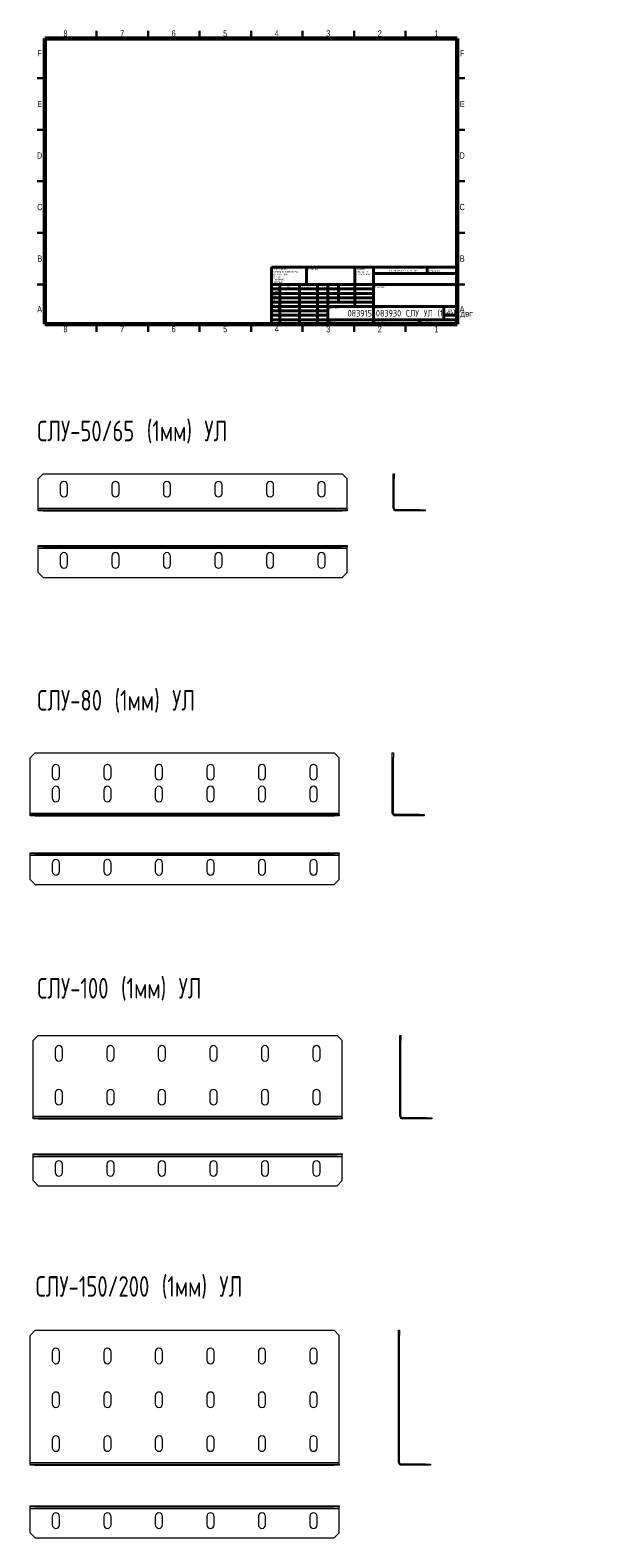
# Model space of a CAD drawing. Header units: millimetres. Extents: x -4 to 546, y -1168 to 295.
import ezdxf

# ---------------------------------------------------------------- set-up
doc = ezdxf.new("R2010")
doc.units = ezdxf.units.MM
doc.styles.add('SLDTEXTSTYLE0', font='TXT', dxfattribs={"width": 0.7, "bigfont": 'bigfont'})
doc.styles.add('SLDTEXTSTYLE1', font='TXT', dxfattribs={"width": 0.75, "bigfont": 'bigfont'})
doc.styles.add('SLDTEXTSTYLE2', font='TXT', dxfattribs={"width": 0.75})
doc.styles.add('SLDTEXTSTYLE3', font='TXT', dxfattribs={"width": 0.681818, "bigfont": 'bigfont'})

# ---------------------------------------------------------------- blocks, each defined once
blk = doc.blocks.new('SW_NOTE_0')
at = {"color": 0, "linetype": 'Continuous', "lineweight": 0, "char_height": 1.5, "attachment_point": 1, "style": 'SLDTEXTSTYLE1'}
for s, insert in [('\\M+18452\\M+18443\\M+1844C\\M+18440\\M+18444\\M+18449\\M+18453\\M+1845D', (0, 1.9)), ('\\M+18448\\M+18440\\M+18454\\M+18452\\M+18445\\M+1844E\\M+18457\\M+1845C \\M+18449', (0, -0.6)), ('\\M+1844F\\M+18452\\M+18453\\M+18451\\M+1845C\\M+18445 \\M+1844B\\M+18451\\M+1844F\\M+1844D\\M+1844B\\M+18449', (0, -3.1))]:
    blk.add_mtext(s, dxfattribs=dict(at, insert=insert))
blk = doc.blocks.new('SW_NOTE_1')
at = {"color": 0, "linetype": 'Continuous', "lineweight": 0, "char_height": 1.5, "attachment_point": 1, "style": 'SLDTEXTSTYLE1'}
for s, insert in [('\\M+18450\\M+1844F \\M+18454\\M+1844D\\M+1844F\\M+1844C\\M+18458\\M+18440\\M+1844E\\M+18449\\M+1845F:', (0, 1.9)), ('\\M+18451\\M+18440\\M+18448\\M+1844D\\M+18445\\M+18451\\M+1845C \\M+18442 \\M+1844D\\M+18449\\M+1844C\\M+1844C\\M+18449\\M+1844D\\M+18445\\M+18453\\M+18451\\M+18440\\M+18456', (0, -0.6)), ('\\M+18459\\M+18445\\M+18451\\M+1844F\\M+18456\\M+1844F\\M+18442\\M+18440\\M+18453\\M+1844F\\M+18452\\M+18453\\M+1845D:', (0, -3.1)), ('\\M+18444\\M+1844F\\M+18450\\M+18454\\M+18452\\M+1844B\\M+18449:', (0, -5.6)), ('\\M+1844C\\M+18449\\M+1844E\\M+18445\\M+1844A\\M+1844E\\M+1845C\\M+18445:', (1.7, -8.1)), ('\\M+18454\\M+18443\\M+1844C\\M+1844F\\M+18442\\M+1845C\\M+18445:', (1.7, -10.6))]:
    blk.add_mtext(s, dxfattribs=dict(at, insert=insert))

msp = doc.modelspace()

# ---------------------------------------------------------------- linework, layer by layer
at = {"color": 7, "linetype": 'Continuous', "lineweight": 30}
for p, q in [((60, 287), (60, 294.5)), ((110, 287), (110, 294.5)), ((160, 287), (160, 294.5)), ((210, 287), (210, 294.5)), ((210, 294.5), (210, 287)), ((260, 287), (260, 294.5)), ((310, 287), (310, 294.5)), ((360, 287), (360, 294.5)), ((10, 248.5), (2.5, 248.5)), ((410, 248.5), (417.5, 248.5)), ((10, 198.5), (2.5, 198.5)), ((410, 198.5), (417.5, 198.5)), ((10, 148.5), (2.5, 148.5)), ((2.5, 148.5), (10, 148.5)), ((410, 148.5), (417.5, 148.5)), ((417.5, 148.5), (410, 148.5)), ((10, 98.5), (2.5, 98.5)), ((410, 98.5), (417.5, 98.5)), ((10, 48.5), (2.5, 48.5)), ((410, 48.5), (417.5, 48.5)), ((60, 10), (60, 2.5)), ((110, 10), (110, 2.5)), ((160, 10), (160, 2.5)), ((210, 10), (210, 2.5)), ((210, 2.5), (210, 10)), ((260, 10), (260, 2.5)), ((310, 10), (310, 2.5)), ((360, 10), (360, 2.5))]:
    msp.add_line(p, q, dxfattribs=at)
at = {"color": 7, "linetype": 'Continuous', "lineweight": 60}
for p, q in [((10, 10), (10, 287)), ((10, 287), (410, 287)), ((410, 287), (410, 10)), ((410, 10), (10, 10))]:
    msp.add_line(p, q, dxfattribs=at)
at = {"color": 7, "linetype": 'Continuous', "lineweight": 40}
for p, q in [((230, 65.2), (410, 65.2)), ((230, 65.2), (230, 10)), ((263.8, 48.2), (263.8, 65.2)), ((310.6, 65.2), (310.6, 27)), ((328.8, 65.2), (328.8, 10)), ((410, 58.9), (328.8, 58.9)), ((380.8, 58.9), (380.8, 65.2)), ((410, 48.2), (230, 48.2)), ((328.8, 44), (230, 44)), ((237.8, 48.2), (237.8, 10)), ((257, 48.2), (257, 10)), ((274.4, 48.2), (274.4, 10)), ((284.6, 10), (284.6, 48.2)), ((295, 31.2), (295, 48.2)), ((328.8, 39.7), (230, 39.7)), ((328.8, 35.5), (230, 35.5)), ((328.8, 31.2), (230, 31.2)), ((284.6, 27), (230, 27)), ((284.6, 22.7), (230, 22.7)), ((284.6, 18.5), (230, 18.5)), ((284.6, 27), (410, 27)), ((397, 14.2), (397, 27)), ((410, 18.5), (397, 18.5)), ((230, 14.2), (410, 14.2)), ((373, 10), (373, 14.2))]:
    msp.add_line(p, q, dxfattribs=at)
at = {"color": 7, "linetype": 'Continuous', "lineweight": 15}
for p, q in [((8.4, -135.3), (3.4, -140.3)), ((3.4, -168.8), (3.4, -140.3)), ((8.4, -135.3), (298.4, -135.3)), ((24.9, -146.3), (24.9, -154.3)), ((31.9, -154.3), (31.9, -146.3)), ((74.9, -146.3), (74.9, -154.3)), ((81.9, -154.3), (81.9, -146.3)), ((124.9, -146.3), (124.9, -154.3)), ((131.9, -154.3), (131.9, -146.3)), ((174.9, -146.3), (174.9, -154.3)), ((181.9, -154.3), (181.9, -146.3)), ((224.9, -146.3), (224.9, -154.3)), ((231.9, -154.3), (231.9, -146.3)), ((274.9, -146.3), (274.9, -154.3)), ((281.9, -154.3), (281.9, -146.3)), ((303.4, -140.3), (298.4, -135.3)), ((303.4, -168.8), (303.4, -140.3)), ((348, -135.3), (349, -135.3)), ((348, -140.3), (348, -135.3)), ((349, -140.3), (348, -140.3)), ((348, -168.8), (348, -140.3)), ((349, -135.3), (349, -140.3)), ((349, -168.8), (349, -140.3)), ((3.4, -170.3), (3.4, -168.8)), ((3.4, -168.8), (303.4, -168.8)), ((3.4, -171.3), (3.4, -170.3)), ((3.4, -170.3), (8.4, -170.3)), ((8.4, -171.3), (3.4, -171.3)), ((8.4, -170.3), (8.4, -171.3)), ((8.4, -170.3), (298.4, -170.3)), ((8.4, -171.3), (298.4, -171.3)), ((298.4, -171.3), (298.4, -170.3)), ((298.4, -170.3), (303.4, -170.3)), ((303.4, -171.3), (298.4, -171.3)), ((303.4, -170.3), (303.4, -168.8)), ((303.4, -170.3), (303.4, -171.3)), ((348, -168.8), (349, -168.8)), ((350.5, -170.3), (350.5, -171.3)), ((374, -170.3), (350.5, -170.3)), ((374, -171.3), (350.5, -171.3)), ((374, -171.3), (374, -170.3)), ((374, -170.3), (379, -170.3)), ((379, -171.3), (374, -171.3)), ((379, -170.3), (379, -171.3)), ((3.4, -206.1), (3.4, -205.1)), ((3.4, -205.1), (8.4, -205.1)), ((8.4, -206.1), (3.4, -206.1)), ((3.4, -207.6), (3.4, -206.1)), ((3.4, -207.6), (303.4, -207.6)), ((3.4, -231.1), (3.4, -207.6)), ((8.4, -205.1), (8.4, -206.1)), ((8.4, -205.1), (298.4, -205.1)), ((8.4, -206.1), (298.4, -206.1)), ((24.9, -215.4), (24.9, -223.4)), ((31.9, -223.4), (31.9, -215.4)), ((74.9, -215.4), (74.9, -223.4)), ((81.9, -223.4), (81.9, -215.4)), ((124.9, -215.4), (124.9, -223.4)), ((131.9, -223.4), (131.9, -215.4)), ((174.9, -215.4), (174.9, -223.4)), ((181.9, -223.4), (181.9, -215.4)), ((224.9, -215.4), (224.9, -223.4)), ((231.9, -223.4), (231.9, -215.4)), ((274.9, -215.4), (274.9, -223.4)), ((281.9, -223.4), (281.9, -215.4)), ((298.4, -206.1), (298.4, -205.1)), ((298.4, -205.1), (303.4, -205.1)), ((303.4, -206.1), (298.4, -206.1)), ((303.4, -205.1), (303.4, -206.1)), ((303.4, -207.6), (303.4, -206.1)), ((303.4, -231.1), (303.4, -207.6)), ((3.4, -231.1), (8.4, -236.1)), ((298.4, -236.1), (303.4, -231.1)), ((8.4, -236.1), (298.4, -236.1)), ((0.6, -406.2), (-4.4, -411.2)), ((0.6, -406.2), (290.6, -406.2)), ((295.6, -411.2), (290.6, -406.2)), ((347.1, -406.2), (348.1, -406.2)), ((347.1, -411.2), (347.1, -406.2)), ((348.1, -406.2), (348.1, -411.2)), ((-4.4, -464.7), (-4.4, -411.2)), ((17.1, -421), (17.1, -429)), ((24.1, -429), (24.1, -421)), ((67.1, -421), (67.1, -429)), ((74.1, -429), (74.1, -421)), ((117.1, -421), (117.1, -429)), ((124.1, -429), (124.1, -421)), ((167.1, -421), (167.1, -429)), ((174.1, -429), (174.1, -421)), ((217.1, -421), (217.1, -429)), ((224.1, -429), (224.1, -421)), ((267.1, -421), (267.1, -429)), ((274.1, -429), (274.1, -421)), ((295.6, -464.7), (295.6, -411.2)), ((348.1, -411.2), (347.1, -411.2)), ((347.1, -464.7), (347.1, -411.2)), ((348.1, -464.7), (348.1, -411.2)), ((17.1, -442.2), (17.1, -450.2)), ((24.1, -450.2), (24.1, -442.2)), ((67.1, -442.2), (67.1, -450.2)), ((74.1, -450.2), (74.1, -442.2)), ((117.1, -442.2), (117.1, -450.2)), ((124.1, -450.2), (124.1, -442.2)), ((167.1, -442.2), (167.1, -450.2)), ((174.1, -450.2), (174.1, -442.2)), ((217.1, -442.2), (217.1, -450.2)), ((224.1, -450.2), (224.1, -442.2)), ((267.1, -442.2), (267.1, -450.2)), ((274.1, -450.2), (274.1, -442.2)), ((-4.4, -466.2), (-4.4, -464.7)), ((-4.4, -464.7), (295.6, -464.7)), ((-4.4, -467.2), (-4.4, -466.2)), ((-4.4, -466.2), (0.6, -466.2)), ((0.6, -467.2), (-4.4, -467.2)), ((0.6, -466.2), (0.6, -467.2)), ((0.6, -466.2), (290.6, -466.2)), ((0.6, -467.2), (290.6, -467.2)), ((290.6, -467.2), (290.6, -466.2)), ((290.6, -466.2), (295.6, -466.2)), ((295.6, -467.2), (290.6, -467.2)), ((295.6, -466.2), (295.6, -464.7)), ((295.6, -466.2), (295.6, -467.2)), ((347.1, -464.7), (348.1, -464.7)), ((349.6, -466.2), (349.6, -467.2)), ((373.1, -466.2), (349.6, -466.2)), ((373.1, -467.2), (349.6, -467.2)), ((373.1, -467.2), (373.1, -466.2)), ((373.1, -466.2), (378.1, -466.2)), ((378.1, -467.2), (373.1, -467.2)), ((378.1, -466.2), (378.1, -467.2)), ((-4.4, -504.1), (-4.4, -503.1)), ((-4.4, -503.1), (0.6, -503.1)), ((0.6, -504.1), (-4.4, -504.1)), ((-4.4, -505.6), (-4.4, -504.1)), ((-4.4, -505.6), (295.6, -505.6)), ((-4.4, -529.1), (-4.4, -505.6)), ((0.6, -503.1), (0.6, -504.1)), ((0.6, -503.1), (290.6, -503.1)), ((0.6, -504.1), (290.6, -504.1)), ((290.6, -504.1), (290.6, -503.1)), ((290.6, -503.1), (295.6, -503.1)), ((295.6, -504.1), (290.6, -504.1)), ((295.6, -503.1), (295.6, -504.1)), ((295.6, -505.6), (295.6, -504.1)), ((295.6, -529.1), (295.6, -505.6)), ((17.1, -513.3), (17.1, -521.3)), ((24.1, -521.3), (24.1, -513.3)), ((67.1, -513.3), (67.1, -521.3)), ((74.1, -521.3), (74.1, -513.3)), ((117.1, -513.3), (117.1, -521.3)), ((124.1, -521.3), (124.1, -513.3)), ((167.1, -513.3), (167.1, -521.3)), ((174.1, -521.3), (174.1, -513.3)), ((217.1, -513.3), (217.1, -521.3)), ((224.1, -521.3), (224.1, -513.3)), ((267.1, -513.3), (267.1, -521.3)), ((274.1, -521.3), (274.1, -513.3)), ((-4.4, -529.1), (0.6, -534.1)), ((0.6, -534.1), (290.6, -534.1)), ((290.6, -534.1), (295.6, -529.1)), ((3.5, -680.4), (-1.5, -685.4)), ((-1.5, -758.9), (-1.5, -685.4)), ((3.5, -680.4), (293.5, -680.4)), ((298.5, -685.4), (293.5, -680.4)), ((298.5, -758.9), (298.5, -685.4)), ((354.4, -680.4), (355.4, -680.4)), ((354.4, -685.4), (354.4, -680.4)), ((355.4, -685.4), (354.4, -685.4)), ((354.4, -758.9), (354.4, -685.4)), ((355.4, -680.4), (355.4, -685.4)), ((355.4, -758.9), (355.4, -685.4)), ((20, -693.9), (20, -701.9)), ((27, -701.9), (27, -693.9)), ((70, -693.9), (70, -701.9)), ((77, -701.9), (77, -693.9)), ((120, -693.9), (120, -701.9)), ((127, -701.9), (127, -693.9)), ((170, -693.9), (170, -701.9)), ((177, -701.9), (177, -693.9)), ((220, -693.9), (220, -701.9)), ((227, -701.9), (227, -693.9)), ((270, -693.9), (270, -701.9)), ((277, -701.9), (277, -693.9)), ((20, -736.4), (20, -744.4)), ((27, -744.4), (27, -736.4)), ((70, -736.4), (70, -744.4)), ((77, -744.4), (77, -736.4)), ((120, -736.4), (120, -744.4)), ((127, -744.4), (127, -736.4)), ((170, -736.4), (170, -744.4)), ((177, -744.4), (177, -736.4)), ((220, -736.4), (220, -744.4)), ((227, -744.4), (227, -736.4)), ((270, -736.4), (270, -744.4)), ((277, -744.4), (277, -736.4)), ((-1.5, -760.4), (-1.5, -758.9)), ((-1.5, -758.9), (298.5, -758.9)), ((-1.5, -761.4), (-1.5, -760.4)), ((-1.5, -760.4), (3.5, -760.4)), ((3.5, -760.4), (3.5, -761.4)), ((3.5, -760.4), (293.5, -760.4)), ((293.5, -761.4), (293.5, -760.4)), ((293.5, -760.4), (298.5, -760.4)), ((298.5, -760.4), (298.5, -758.9)), ((298.5, -760.4), (298.5, -761.4)), ((354.4, -758.9), (355.4, -758.9)), ((356.9, -760.4), (356.9, -761.4)), ((380.4, -760.4), (356.9, -760.4)), ((380.4, -761.4), (380.4, -760.4)), ((380.4, -760.4), (385.4, -760.4)), ((385.4, -760.4), (385.4, -761.4)), ((3.5, -761.4), (-1.5, -761.4)), ((3.5, -761.4), (293.5, -761.4)), ((298.5, -761.4), (293.5, -761.4)), ((380.4, -761.4), (356.9, -761.4)), ((385.4, -761.4), (380.4, -761.4)), ((-1.5, -796.4), (-1.5, -795.4)), ((-1.5, -795.4), (3.5, -795.4)), ((3.5, -796.4), (-1.5, -796.4)), ((-1.5, -797.9), (-1.5, -796.4)), ((-1.5, -797.9), (298.5, -797.9)), ((-1.5, -821.4), (-1.5, -797.9)), ((3.5, -795.4), (3.5, -796.4)), ((3.5, -795.4), (293.5, -795.4)), ((3.5, -796.4), (293.5, -796.4)), ((293.5, -796.4), (293.5, -795.4)), ((293.5, -795.4), (298.5, -795.4)), ((298.5, -796.4), (293.5, -796.4)), ((298.5, -795.4), (298.5, -796.4)), ((298.5, -797.9), (298.5, -796.4)), ((298.5, -821.4), (298.5, -797.9)), ((20, -805.6), (20, -813.6)), ((27, -813.6), (27, -805.6)), ((70, -805.6), (70, -813.6)), ((77, -813.6), (77, -805.6)), ((120, -805.6), (120, -813.6)), ((127, -813.6), (127, -805.6)), ((170, -805.6), (170, -813.6)), ((177, -813.6), (177, -805.6)), ((220, -805.6), (220, -813.6)), ((227, -813.6), (227, -805.6)), ((270, -805.6), (270, -813.6)), ((277, -813.6), (277, -805.6)), ((-1.5, -821.4), (3.5, -826.4)), ((3.5, -826.4), (293.5, -826.4)), ((293.5, -826.4), (298.5, -821.4)), ((0.6, -966.6), (-4.4, -971.6)), ((-4.4, -1095.1), (-4.4, -971.6)), ((0.6, -966.6), (290.6, -966.6)), ((295.6, -971.6), (290.6, -966.6)), ((295.6, -1095.1), (295.6, -971.6)), ((353.2, -966.6), (354.2, -966.6)), ((353.2, -971.6), (353.2, -966.6)), ((354.2, -971.6), (353.2, -971.6)), ((353.2, -1095.1), (353.2, -971.6)), ((354.2, -966.6), (354.2, -971.6)), ((354.2, -1095.1), (354.2, -971.6)), ((17.1, -987.6), (17.1, -995.6)), ((24.1, -995.6), (24.1, -987.6)), ((67.1, -987.6), (67.1, -995.6)), ((74.1, -995.6), (74.1, -987.6)), ((117.1, -987.6), (117.1, -995.6)), ((124.1, -995.6), (124.1, -987.6)), ((167.1, -987.6), (167.1, -995.6)), ((174.1, -995.6), (174.1, -987.6)), ((217.1, -987.6), (217.1, -995.6)), ((224.1, -995.6), (224.1, -987.6)), ((267.1, -987.6), (267.1, -995.6)), ((274.1, -995.6), (274.1, -987.6)), ((17.1, -1030.1), (17.1, -1038.1)), ((24.1, -1038.1), (24.1, -1030.1)), ((67.1, -1030.1), (67.1, -1038.1)), ((74.1, -1038.1), (74.1, -1030.1)), ((117.1, -1030.1), (117.1, -1038.1)), ((124.1, -1038.1), (124.1, -1030.1)), ((167.1, -1030.1), (167.1, -1038.1)), ((174.1, -1038.1), (174.1, -1030.1)), ((217.1, -1030.1), (217.1, -1038.1)), ((224.1, -1038.1), (224.1, -1030.1)), ((267.1, -1030.1), (267.1, -1038.1)), ((274.1, -1038.1), (274.1, -1030.1)), ((17.1, -1072.6), (17.1, -1080.6)), ((24.1, -1080.6), (24.1, -1072.6)), ((67.1, -1072.6), (67.1, -1080.6)), ((74.1, -1080.6), (74.1, -1072.6)), ((117.1, -1072.6), (117.1, -1080.6)), ((124.1, -1080.6), (124.1, -1072.6)), ((167.1, -1072.6), (167.1, -1080.6)), ((174.1, -1080.6), (174.1, -1072.6)), ((217.1, -1072.6), (217.1, -1080.6)), ((224.1, -1080.6), (224.1, -1072.6)), ((267.1, -1072.6), (267.1, -1080.6)), ((274.1, -1080.6), (274.1, -1072.6)), ((-4.4, -1095.1), (295.6, -1095.1)), ((-4.4, -1096.6), (-4.4, -1095.1)), ((-4.4, -1097.6), (-4.4, -1096.6)), ((-4.4, -1096.6), (0.6, -1096.6)), ((0.6, -1096.6), (0.6, -1097.6)), ((0.6, -1096.6), (290.6, -1096.6)), ((290.6, -1097.6), (290.6, -1096.6)), ((290.6, -1096.6), (295.6, -1096.6)), ((295.6, -1096.6), (295.6, -1095.1)), ((295.6, -1096.6), (295.6, -1097.6)), ((353.2, -1095.1), (354.2, -1095.1)), ((355.7, -1096.6), (355.7, -1097.6)), ((379.2, -1096.6), (355.7, -1096.6)), ((379.2, -1097.6), (379.2, -1096.6)), ((379.2, -1096.6), (384.2, -1096.6)), ((384.2, -1096.6), (384.2, -1097.6)), ((0.6, -1097.6), (-4.4, -1097.6)), ((0.6, -1097.6), (290.6, -1097.6)), ((295.6, -1097.6), (290.6, -1097.6)), ((379.2, -1097.6), (355.7, -1097.6)), ((384.2, -1097.6), (379.2, -1097.6)), ((-4.4, -1138.1), (-4.4, -1137.1)), ((-4.4, -1137.1), (0.6, -1137.1)), ((0.6, -1138.1), (-4.4, -1138.1)), ((-4.4, -1139.6), (-4.4, -1138.1)), ((-4.4, -1139.6), (295.6, -1139.6)), ((-4.4, -1163.1), (-4.4, -1139.6)), ((0.6, -1137.1), (0.6, -1138.1)), ((0.6, -1137.1), (290.6, -1137.1)), ((0.6, -1138.1), (290.6, -1138.1)), ((290.6, -1138.1), (290.6, -1137.1)), ((290.6, -1137.1), (295.6, -1137.1)), ((295.6, -1138.1), (290.6, -1138.1)), ((295.6, -1137.1), (295.6, -1138.1)), ((295.6, -1139.6), (295.6, -1138.1)), ((295.6, -1163.1), (295.6, -1139.6)), ((17.1, -1147.4), (17.1, -1155.4)), ((24.1, -1155.4), (24.1, -1147.4)), ((67.1, -1147.4), (67.1, -1155.4)), ((74.1, -1155.4), (74.1, -1147.4)), ((117.1, -1147.4), (117.1, -1155.4)), ((124.1, -1155.4), (124.1, -1147.4)), ((167.1, -1147.4), (167.1, -1155.4)), ((174.1, -1155.4), (174.1, -1147.4)), ((217.1, -1147.4), (217.1, -1155.4)), ((224.1, -1155.4), (224.1, -1147.4)), ((267.1, -1147.4), (267.1, -1155.4)), ((274.1, -1155.4), (274.1, -1147.4)), ((-4.4, -1163.1), (0.6, -1168.1)), ((0.6, -1168.1), (290.6, -1168.1)), ((290.6, -1168.1), (295.6, -1163.1))]:
    msp.add_line(p, q, dxfattribs=at)
for centre, radius, start, end in [((28.4, -146.3), 3.5, 0, 180), ((78.4, -146.3), 3.5, 0, 180), ((128.4, -146.3), 3.5, 0, 180), ((178.4, -146.3), 3.5, 0, 180), ((228.4, -146.3), 3.5, 0, 180), ((278.4, -146.3), 3.5, 0, 180), ((28.4, -154.3), 3.5, 180, 0), ((78.4, -154.3), 3.5, 180, 0), ((128.4, -154.3), 3.5, 180, 0), ((178.4, -154.3), 3.5, 180, 0), ((228.4, -154.3), 3.5, 180, 0), ((278.4, -154.3), 3.5, 180, 0), ((350.5, -168.8), 2.5, 180, 270), ((350.5, -168.8), 1.5, 180, 270), ((28.4, -215.4), 3.5, 0, 180), ((78.4, -215.4), 3.5, 0, 180), ((128.4, -215.4), 3.5, 0, 180), ((178.4, -215.4), 3.5, 0, 180), ((228.4, -215.4), 3.5, 0, 180), ((278.4, -215.4), 3.5, 0, 180), ((28.4, -223.4), 3.5, 180, 0), ((78.4, -223.4), 3.5, 180, 0), ((128.4, -223.4), 3.5, 180, 0), ((178.4, -223.4), 3.5, 180, 0), ((228.4, -223.4), 3.5, 180, 0), ((278.4, -223.4), 3.5, 180, 0), ((20.6, -421), 3.5, 0, 180), ((70.6, -421), 3.5, 0, 180), ((120.6, -421), 3.5, 0, 180), ((170.6, -421), 3.5, 0, 180), ((220.6, -421), 3.5, 0, 180), ((270.6, -421), 3.5, 0, 180), ((20.6, -429), 3.5, 180, 0), ((20.6, -442.2), 3.5, 0, 180), ((70.6, -429), 3.5, 180, 0), ((70.6, -442.2), 3.5, 0, 180), ((120.6, -429), 3.5, 180, 0), ((120.6, -442.2), 3.5, 0, 180), ((170.6, -429), 3.5, 180, 0), ((170.6, -442.2), 3.5, 0, 180), ((220.6, -429), 3.5, 180, 0), ((220.6, -442.2), 3.5, 0, 180), ((270.6, -429), 3.5, 180, 0), ((270.6, -442.2), 3.5, 0, 180), ((20.6, -450.2), 3.5, 180, 0), ((70.6, -450.2), 3.5, 180, 0), ((120.6, -450.2), 3.5, 180, 0), ((170.6, -450.2), 3.5, 180, 0), ((220.6, -450.2), 3.5, 180, 0), ((270.6, -450.2), 3.5, 180, 0), ((349.6, -464.7), 2.5, 180, 270), ((349.6, -464.7), 1.5, 180, 270), ((20.6, -513.3), 3.5, 0, 180), ((70.6, -513.3), 3.5, 0, 180), ((120.6, -513.3), 3.5, 0, 180), ((170.6, -513.3), 3.5, 0, 180), ((220.6, -513.3), 3.5, 0, 180), ((270.6, -513.3), 3.5, 0, 180), ((20.6, -521.3), 3.5, 180, 0), ((70.6, -521.3), 3.5, 180, 0), ((120.6, -521.3), 3.5, 180, 0), ((170.6, -521.3), 3.5, 180, 0), ((220.6, -521.3), 3.5, 180, 0), ((270.6, -521.3), 3.5, 180, 0), ((23.5, -693.9), 3.5, 0, 180), ((23.5, -701.9), 3.5, 180, 0), ((73.5, -693.9), 3.5, 0, 180), ((73.5, -701.9), 3.5, 180, 0), ((123.5, -693.9), 3.5, 0, 180), ((123.5, -701.9), 3.5, 180, 0), ((173.5, -693.9), 3.5, 0, 180), ((173.5, -701.9), 3.5, 180, 0), ((223.5, -693.9), 3.5, 0, 180), ((223.5, -701.9), 3.5, 180, 0), ((273.5, -693.9), 3.5, 0, 180), ((273.5, -701.9), 3.5, 180, 0), ((23.5, -736.4), 3.5, 0, 180), ((23.5, -744.4), 3.5, 180, 0), ((73.5, -736.4), 3.5, 0, 180), ((73.5, -744.4), 3.5, 180, 0), ((123.5, -736.4), 3.5, 0, 180), ((123.5, -744.4), 3.5, 180, 0), ((173.5, -736.4), 3.5, 0, 180), ((173.5, -744.4), 3.5, 180, 0), ((223.5, -736.4), 3.5, 0, 180), ((223.5, -744.4), 3.5, 180, 0), ((273.5, -736.4), 3.5, 0, 180), ((273.5, -744.4), 3.5, 180, 0), ((356.9, -758.9), 2.5, 180, 270), ((356.9, -758.9), 1.5, 180, 270), ((23.5, -805.6), 3.5, 0, 180), ((73.5, -805.6), 3.5, 0, 180), ((123.5, -805.6), 3.5, 0, 180), ((173.5, -805.6), 3.5, 0, 180), ((223.5, -805.6), 3.5, 0, 180), ((273.5, -805.6), 3.5, 0, 180), ((23.5, -813.6), 3.5, 180, 0), ((73.5, -813.6), 3.5, 180, 0), ((123.5, -813.6), 3.5, 180, 0), ((173.5, -813.6), 3.5, 180, 0), ((223.5, -813.6), 3.5, 180, 0), ((273.5, -813.6), 3.5, 180, 0), ((20.6, -987.6), 3.5, 0, 180), ((70.6, -987.6), 3.5, 0, 180), ((120.6, -987.6), 3.5, 0, 180), ((170.6, -987.6), 3.5, 0, 180), ((220.6, -987.6), 3.5, 0, 180), ((270.6, -987.6), 3.5, 0, 180), ((20.6, -995.6), 3.5, 180, 0), ((70.6, -995.6), 3.5, 180, 0), ((120.6, -995.6), 3.5, 180, 0), ((170.6, -995.6), 3.5, 180, 0), ((220.6, -995.6), 3.5, 180, 0), ((270.6, -995.6), 3.5, 180, 0), ((20.6, -1030.1), 3.5, 0, 180), ((20.6, -1038.1), 3.5, 180, 0), ((70.6, -1030.1), 3.5, 0, 180), ((70.6, -1038.1), 3.5, 180, 0), ((120.6, -1030.1), 3.5, 0, 180), ((120.6, -1038.1), 3.5, 180, 0), ((170.6, -1030.1), 3.5, 0, 180), ((170.6, -1038.1), 3.5, 180, 0), ((220.6, -1030.1), 3.5, 0, 180), ((220.6, -1038.1), 3.5, 180, 0), ((270.6, -1030.1), 3.5, 0, 180), ((270.6, -1038.1), 3.5, 180, 0), ((20.6, -1072.6), 3.5, 0, 180), ((20.6, -1080.6), 3.5, 180, 0), ((70.6, -1072.6), 3.5, 0, 180), ((70.6, -1080.6), 3.5, 180, 0), ((120.6, -1072.6), 3.5, 0, 180), ((120.6, -1080.6), 3.5, 180, 0), ((170.6, -1072.6), 3.5, 0, 180), ((170.6, -1080.6), 3.5, 180, 0), ((220.6, -1072.6), 3.5, 0, 180), ((220.6, -1080.6), 3.5, 180, 0), ((270.6, -1072.6), 3.5, 0, 180), ((270.6, -1080.6), 3.5, 180, 0), ((355.7, -1095.1), 2.5, 180, 270), ((355.7, -1095.1), 1.5, 180, 270), ((20.6, -1147.4), 3.5, 0, 180), ((20.6, -1155.4), 3.5, 180, 0), ((70.6, -1147.4), 3.5, 0, 180), ((70.6, -1155.4), 3.5, 180, 0), ((120.6, -1147.4), 3.5, 0, 180), ((120.6, -1155.4), 3.5, 180, 0), ((170.6, -1147.4), 3.5, 0, 180), ((170.6, -1155.4), 3.5, 180, 0), ((220.6, -1147.4), 3.5, 0, 180), ((220.6, -1155.4), 3.5, 180, 0), ((270.6, -1147.4), 3.5, 0, 180), ((270.6, -1155.4), 3.5, 180, 0)]:
    msp.add_arc(centre, radius, start, end, dxfattribs=at)

# ---------------------------------------------------------------- block references
at = {"color": 7, "linetype": 'Continuous', "lineweight": 0}
for name, p in [('SW_NOTE_1', (230.6, 62)), ('SW_NOTE_0', (311.3, 62.1))]:
    msp.add_blockref(name, p, dxfattribs=at)

# ---------------------------------------------------------------- texts
for s, insert, char_height, attachment_point, style in [('8', (29.9, 295.1), 6.1, 2, 'SLDTEXTSTYLE2'), ('7', (84.9, 295.1), 6.1, 2, 'SLDTEXTSTYLE2'), ('6', (134.9, 295.1), 6.1, 2, 'SLDTEXTSTYLE2'), ('5', (184.9, 295.1), 6.1, 2, 'SLDTEXTSTYLE2'), ('4', (234.9, 295.1), 6.1, 2, 'SLDTEXTSTYLE2'), ('3', (284.9, 295.1), 6.1, 2, 'SLDTEXTSTYLE2'), ('2', (334.9, 295.1), 6.1, 2, 'SLDTEXTSTYLE2'), ('1', (389.9, 295.1), 6.1, 2, 'SLDTEXTSTYLE2'), ('F', (4.9, 275.9), 6.1, 2, 'SLDTEXTSTYLE2'), ('F', (414.9, 275.9), 6.1, 2, 'SLDTEXTSTYLE2'), ('E', (5, 226.6), 6.1, 2, 'SLDTEXTSTYLE2'), ('E', (415, 226.6), 6.1, 2, 'SLDTEXTSTYLE2'), ('D', (4.9, 176.6), 6.1, 2, 'SLDTEXTSTYLE2'), ('D', (414.9, 176.6), 6.1, 2, 'SLDTEXTSTYLE2'), ('C', (4.9, 126.6), 6.1, 2, 'SLDTEXTSTYLE2'), ('C', (414.9, 126.6), 6.1, 2, 'SLDTEXTSTYLE2'), ('B', (5, 76.6), 6.1, 2, 'SLDTEXTSTYLE2'), ('B', (415, 76.6), 6.1, 2, 'SLDTEXTSTYLE2'), ('\\M+1844F\\M+18441\\M+18451\\M+18440\\M+18441\\M+1844F\\M+18453\\M+1844B\\M+18440:', (264.4, 63.9), 1.5, 1, 'SLDTEXTSTYLE1'), ('\\M+1844E\\M+18445 \\M+1844D\\M+18440\\M+18452\\M+18459\\M+18453\\M+18440\\M+18441\\M+18449\\M+18451\\M+1844F\\M+18442\\M+18440\\M+18453\\M+1845D \\M+18458\\M+18445\\M+18451\\M+18453\\M+18445\\M+18447', (342.6, 62.5), 1.5, 1, 'SLDTEXTSTYLE1'), ('\\M+18451\\M+18445\\M+18444\\M+18440\\M+1844B\\M+18457\\M+18449\\M+18460', (383.3, 62.3), 1.5, 1, 'SLDTEXTSTYLE1'), ('\\M+18449\\M+1844D\\M+18460', (244.3, 46.5), 1.5, 1, 'SLDTEXTSTYLE1'), ('\\M+18450\\M+1844F\\M+18444\\M+18450\\M+18449\\M+18452\\M+1845D', (260, 46.6), 1.5, 1, 'SLDTEXTSTYLE1'), ('\\M+18444\\M+18440\\M+18453\\M+18440', (277.2, 46.6), 1.5, 1, 'SLDTEXTSTYLE1'), ('\\M+1844E\\M+18440\\M+18448\\M+18442\\M+18440\\M+1844E\\M+18449\\M+18445:', (330.1, 46.6), 1.5, 1, 'SLDTEXTSTYLE1'), ('\\M+18451\\M+18470\\M+18478\\M+18482\\M+18470\\M+18471.', (230.2, 42.4), 1.5, 1, 'SLDTEXTSTYLE1'), ('\\M+18450\\M+18482\\M+18480\\M+18472.', (230.4, 38.2), 1.5, 1, 'SLDTEXTSTYLE1'), ('\\M+18454\\M+18484\\M+18472.', (230.4, 34.1), 1.5, 1, 'SLDTEXTSTYLE1'), ('\\M+1844D\\M+18470\\M+1848A.', (230.5, 29.7), 1.5, 1, 'SLDTEXTSTYLE1'), ('A', (4.8, 27.4), 6.1, 2, 'SLDTEXTSTYLE2'), ('083915-083930 \\M+18452\\M+1844C\\M+18454 \\M+18454\\M+1844C (1\\M+1847D\\M+1847D) \\M+18474\\M+18472\\M+18473', (364.6, 23.6), 6.35, 2, 'SLDTEXTSTYLE1'), ('\\M+18453.\\M+1847B\\M+18480\\M+1847E\\M+18484\\M+18482', (230.7, 25.3), 1.5, 1, 'SLDTEXTSTYLE1'), ('\\M+1844D\\M+18440\\M+18453\\M+18445\\M+18451\\M+18449\\M+18440\\M+1844C:', (285.6, 26), 1.5, 1, 'SLDTEXTSTYLE1'), ('\\M+18458\\M+18445\\M+18451\\M+18453\\M+18445\\M+18447 \\M+18782:', (330.4, 26), 1.5, 1, 'SLDTEXTSTYLE1'), ('A3', (400.9, 24.4), 2.91, 1, 'SLDTEXTSTYLE2'), ('A', (414.8, 27.4), 6.1, 2, 'SLDTEXTSTYLE2'), ('8', (29.9, 8.1), 6.1, 2, 'SLDTEXTSTYLE2'), ('7', (84.9, 8.1), 6.1, 2, 'SLDTEXTSTYLE2'), ('6', (134.9, 8.1), 6.1, 2, 'SLDTEXTSTYLE2'), ('5', (184.9, 8.1), 6.1, 2, 'SLDTEXTSTYLE2'), ('4', (234.9, 8.1), 6.1, 2, 'SLDTEXTSTYLE2'), ('3', (284.9, 8.1), 6.1, 2, 'SLDTEXTSTYLE2'), ('\\M+1844D\\M+18440\\M+18452\\M+18452\\M+18440:', (285.6, 12.9), 1.499, 1, 'SLDTEXTSTYLE1'), ('\\M+1844D\\M+18440\\M+18452\\M+18459\\M+18453\\M+18440\\M+18441:1:1', (330.1, 12.9), 1.5, 1, 'SLDTEXTSTYLE1'), ('2', (334.9, 8.1), 6.1, 2, 'SLDTEXTSTYLE2'), ('\\M+1844C\\M+18449\\M+18452\\M+18453 1 \\M+18449\\M+18448 1', (374.5, 12.9), 1.5, 1, 'SLDTEXTSTYLE3'), ('1', (389.9, 8.1), 6.1, 2, 'SLDTEXTSTYLE2'), ('\\M+18452\\M+1844C\\M+18454-50/65 (1\\M+1847D\\M+1847D) \\M+18454\\M+1844C', (2.5, -83.8), 20, 1, 'SLDTEXTSTYLE0'), ('\\M+18452\\M+1844C\\M+18454-80 (1\\M+1847D\\M+1847D) \\M+18454\\M+1844C', (2.5, -345.2), 20, 1, 'SLDTEXTSTYLE0'), ('\\M+18452\\M+1844C\\M+18454-100 (1\\M+1847D\\M+1847D) \\M+18454\\M+1844C', (2.5, -624.7), 20, 1, 'SLDTEXTSTYLE0'), ('\\M+18452\\M+1844C\\M+18454-150/200 (1\\M+1847D\\M+1847D) \\M+18454\\M+1844C', (1, -914.1), 20, 1, 'SLDTEXTSTYLE0')]:
    msp.add_mtext(s, dxfattribs=dict(at, insert=insert, char_height=char_height, attachment_point=attachment_point, style=style))

doc.saveas('drawing.dxf')
